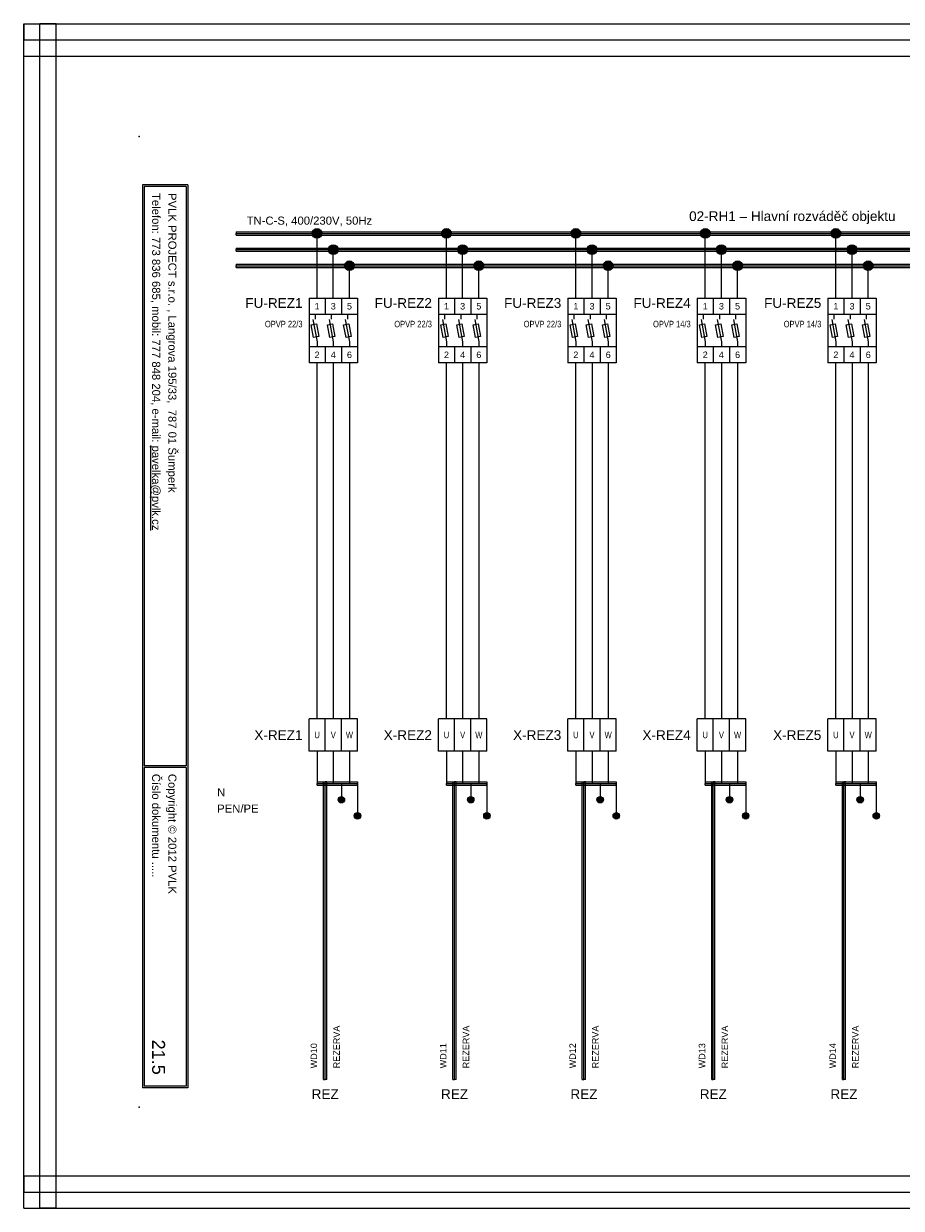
# Model space of a CAD drawing. Extents: x -721 to 7843, y 2912 to 4139.
# Tile 9 of 32: x 1614 to 1886, y 3359 to 3725. Entities that reach past the tile are written whole.
import ezdxf
from ezdxf.enums import TextEntityAlignment as Align

# ---------------------------------------------------------------- set-up
doc = ezdxf.new("R2010")
doc.units = 0
doc.header["$MEASUREMENT"] = 0
for name, color, linetype in [('1-KRESBA', 7, 'Continuous'), ('__Bílá', 7, 'Continuous'), ('__Oranžová', 30, 'Continuous'), ('__Rudá 010', 10, 'Continuous'), ('__Svmodrá', 4, 'Continuous'), ('__Vínová 220', 220, 'Continuous'), ('__Zelená', 3, 'Continuous'), ('__Černá 250', 7, 'Continuous')]:
    doc.layers.add(name, color=color, linetype=linetype)
doc.styles.add('Arial', font='arial.ttf')
doc.styles.add('GENERATED_STYLE_1', font='arial.ttf')

# ---------------------------------------------------------------- blocks, each defined once
blk = doc.blocks.new('BLK_Razítko_malé_pro_rozváděče')
at = {"layer": '__Bílá'}
for p, q in [((15, -1), (15, -20)), ((15, -1), (294, -1)), ((15.5, -1.5), (15.5, -19.5)), ((15.5, -1.5), (184.5, -1.5)), ((184.5, -1.5), (184.5, -19.5)), ((185, -1.5), (185, -19.5)), ((185, -1.5), (293.5, -1.5)), ((293.5, -19.5), (293.5, -1.5)), ((294, -20), (294, -1)), ((15, -20), (294, -20)), ((15.5, -19.5), (184.5, -19.5)), ((185, -19.5), (293.5, -19.5)), ((15, -405), (15, -419)), ((15, -405), (294, -405)), ((15.5, -405.5), (15.5, -418.5)), ((15.5, -405.5), (194.5, -405.5)), ((194.5, -405.5), (194.5, -418.5)), ((195, -405.5), (195, -418.5)), ((195, -405.5), (293.5, -405.5)), ((293.5, -405.5), (293.5, -418.5)), ((294, -405), (294, -419)), ((15, -419), (294, -419)), ((15.5, -418.5), (194.5, -418.5)), ((195, -418.5), (293.5, -418.5))]:
    blk.add_line(p, q, dxfattribs=at)
for p in [(0, 0), (300, 0), (0, -420), (300, -420)]:
    blk.add_point(p, dxfattribs=at)
at = {"layer": '__Bílá', "style": 'Arial'}
for s, height, p in [('-', 3, (38, -7)), ('Dokument', 2.5, (187, -7)), ('-', 3, (210.5, -7)), ('SO/PS', 2.5, (17.5, -12)), ('-', 3, (38, -12)), ('Vypracoval', 2.5, (187, -12)), ('-', 3, (210.5, -12)), ('Investor', 2.5, (17.5, -17)), ('Datum', 2.5, (187, -17)), ('-', 3, (38, -17)), ('-', 3, (210.5, -17)), ('PVLK PROJECT s.r.o. , Langrova 195/33,  787 01 Šumperk', 2.5, (17.5, -411)), ('Copyright © 2012 PVLK', 2.5, (197, -411)), ('Telefon: 773 836 685, mobil: 777 848 204, e-mail: %%Upavelka@pvlk.cz', 2.5, (17.5, -416)), ('Číslo dokumentu .....', 2.5, (197, -416))]:
    blk.add_text(s, height=height, dxfattribs=at).set_placement(p)
at = {"layer": '__Vínová 220', "char_height": 2.5, "attachment_point": 7, "style": 'Arial'}
for s, insert in [('715 0908', (17.5, -7)), ('Rozšíření výrobního areálu firmy PLASTKON PRODUCT, S.R.O.', (42.5, -7.75)), ('02-RH1 – Hlavní rozváděč objektu', (215, -7.75)), ('SO 02 - Novostavba skladovací haly s administrativní budovou', (42.5, -12.75)), ('Miroslav Pavelka', (215, -12.75)), ('Plastkon product, s.r.o., Hlavní 147, Mikulovice 790 84', (42.5, -17.75)), ('06/2016', (215, -17.75))]:
    blk.add_mtext(s, dxfattribs=dict(at, insert=insert))
at = {"layer": '__Vínová 220', "style": 'Arial'}
blk.add_attdef('ČÍSLO', text='', height=4, dxfattribs=at).set_placement((290, -416), align=Align.RIGHT)
blk = doc.blocks.new('L0001A02')
at = {"linetype": 'Continuous'}
h = blk.add_hatch(color=256, dxfattribs=at)
edge = h.paths.add_edge_path()
edge.add_arc((0, 0), 1.5, 0, 360)
blk.add_circle((0, 0), 1.5)
blk = doc.blocks.new('V0109A03')
for p, q in [((5, 10), (0, 10)), ((0, 0), (0, 10)), ((10, 10), (5, 10)), ((5, 0), (5, 10)), ((15, 10), (10, 10)), ((10, 0), (10, 10)), ((15, 0), (15, 10)), ((5, 0), (0, 0)), ((10, 0), (5, 0)), ((15, 0), (10, 0))]:
    blk.add_line(p, q)
at = {"style": 'Arial'}
blk.add_attdef('POPIS', text='', height=3, dxfattribs=at).set_placement((-2, 5), align=Align.RIGHT)
at = {"style": 'Arial', "width": 0.8}
for tag, p in [('S1', (2.5, 5)), ('S2', (7.5, 5)), ('S3', (12.5, 5))]:
    blk.add_attdef(tag, text='', height=2, dxfattribs=at).set_placement(p, align=Align.MIDDLE)
blk = doc.blocks.new('OEZA2501')
for p, q in [((-2.5, 10), (-2.5, -10)), ((-2.5, 10), (12.5, 10)), ((2.5, 10), (2.5, 5)), ((7.5, 10), (7.5, 5)), ((12.5, 10), (12.5, -10)), ((12.5, 5), (-2.5, 5)), ((-0.5, 3.5), (-0.5, 5)), ((4.5, 3.5), (4.5, 5)), ((9.5, 3.5), (9.5, 5)), ((-1.79, 1.76), (-0.21, 2.05)), ((-1.06, -2.17), (-1.79, 1.76)), ((-1.27, 3.38), (0, -3.5)), ((-0.21, 2.05), (0.51, -1.88)), ((3.21, 1.76), (4.79, 2.05)), ((3.94, -2.17), (3.21, 1.76)), ((3.73, 3.38), (5, -3.5)), ((4.79, 2.05), (5.51, -1.88)), ((8.21, 1.76), (9.79, 2.05)), ((8.94, -2.17), (8.21, 1.76)), ((8.73, 3.38), (10, -3.5)), ((9.79, 2.05), (10.51, -1.88)), ((0.51, -1.88), (-1.06, -2.17)), ((0, -3.5), (0, -5)), ((5.51, -1.88), (3.94, -2.17)), ((5, -3.5), (5, -5)), ((10.51, -1.88), (8.94, -2.17)), ((10, -3.5), (10, -5)), ((12.5, -5), (-2.5, -5)), ((2.5, -5), (2.5, -10)), ((7.5, -5), (7.5, -10)), ((12.5, -10), (-2.5, -10))]:
    blk.add_line(p, q)
at = {"style": 'Arial'}
for s, p in [('1', (0, 6.5)), ('3', (5, 6.5)), ('5', (10, 6.5)), ('2', (0, -8.5)), ('4', (5, -8.5)), ('6', (10, -8.5))]:
    blk.add_text(s, height=2, dxfattribs=at).set_placement(p, align=Align.CENTER)
blk.add_attdef('POPIS', text='', height=3, dxfattribs=at).set_placement((-4.5, 7), align=Align.RIGHT)
at = {"style": 'Arial', "width": 0.8}
for tag, p in [('TYP', (-4.5, 1)), ('POJISTKA', (-4.5, -3)), ('PROUD', (-4.5, -7)), ('DOPLŇ1', (-4.5, -11)), ('DOPLŇ2', (-4.5, -15))]:
    blk.add_attdef(tag, text='', height=2, dxfattribs=at).set_placement(p, align=Align.RIGHT)
blk = doc.blocks.new('V0085A01')
h = blk.add_hatch(color=256)
edge = h.paths.add_edge_path()
edge.add_arc((0, 0), 1, 0, 360)
blk.add_circle((0, 0), 1)

msp = doc.modelspace()

# ---------------------------------------------------------------- linework, layer by layer
at = {"layer": '1-KRESBA'}
for p, q in [((1705, 3640), (1705, 3660)), ((1745, 3640), (1745, 3660)), ((1785, 3640), (1785, 3660)), ((1825, 3640), (1825, 3660)), ((1865.39, 3640), (1865.39, 3660)), ((1710, 3640), (1710, 3655)), ((1750, 3640), (1750, 3655)), ((1790, 3640), (1790, 3655)), ((1830, 3640), (1830, 3655)), ((1870.39, 3640), (1870.39, 3655)), ((1715, 3640), (1715, 3650)), ((1755, 3640), (1755, 3650)), ((1795, 3640), (1795, 3650)), ((1835, 3640), (1835, 3650)), ((1875.39, 3640), (1875.39, 3650)), ((1705, 3510), (1705, 3620)), ((1710, 3620), (1710, 3510)), ((1715, 3620), (1715, 3510)), ((1745, 3510), (1745, 3620)), ((1750, 3620), (1750, 3510)), ((1755, 3620), (1755, 3510)), ((1785, 3510), (1785, 3620)), ((1790, 3620), (1790, 3510)), ((1795, 3620), (1795, 3510)), ((1825, 3510), (1825, 3620)), ((1830, 3620), (1830, 3510)), ((1835, 3620), (1835, 3510)), ((1865.39, 3510), (1865.39, 3620)), ((1870.39, 3620), (1870.39, 3510)), ((1875.39, 3620), (1875.39, 3510)), ((1705, 3500), (1705, 3490)), ((1710, 3500), (1710, 3490)), ((1715, 3500), (1715, 3490)), ((1745, 3500), (1745, 3490)), ((1750, 3500), (1750, 3490)), ((1755, 3500), (1755, 3490)), ((1785, 3500), (1785, 3490)), ((1790, 3500), (1790, 3490)), ((1795, 3500), (1795, 3490)), ((1825, 3500), (1825, 3490)), ((1830, 3500), (1830, 3490)), ((1835, 3500), (1835, 3490)), ((1865.39, 3500), (1865.39, 3490)), ((1870.39, 3500), (1870.39, 3490)), ((1875.39, 3500), (1875.39, 3490)), ((1705, 3490.5), (1705, 3490)), ((1705, 3490.5), (1717.5, 3490.5)), ((1705, 3489.5), (1705, 3490)), ((1705, 3490), (1717.5, 3490)), ((1705, 3489.5), (1717.5, 3489.5)), ((1707, 3398.53), (1707, 3490.5)), ((1707, 3490.5), (1707.5, 3490.5)), ((1707.5, 3398.53), (1707.5, 3490.5)), ((1708, 3490.5), (1707.5, 3490.5)), ((1708, 3398.53), (1708, 3490.5)), ((1712.5, 3490), (1712.5, 3485)), ((1717.5, 3490.5), (1717.5, 3490)), ((1717.5, 3489.5), (1717.5, 3490)), ((1717.5, 3490), (1717.5, 3480)), ((1745, 3490.5), (1745, 3490)), ((1745, 3490.5), (1757.5, 3490.5)), ((1745, 3489.5), (1745, 3490)), ((1745, 3490), (1757.5, 3490)), ((1745, 3489.5), (1757.5, 3489.5)), ((1747, 3398.53), (1747, 3490.5)), ((1747, 3490.5), (1747.5, 3490.5)), ((1747.5, 3398.53), (1747.5, 3490.5)), ((1748, 3490.5), (1747.5, 3490.5)), ((1748, 3398.53), (1748, 3490.5)), ((1752.5, 3490), (1752.5, 3485)), ((1757.5, 3490.5), (1757.5, 3490)), ((1757.5, 3489.5), (1757.5, 3490)), ((1757.5, 3490), (1757.5, 3480)), ((1785, 3490.5), (1785, 3490)), ((1785, 3490.5), (1797.5, 3490.5)), ((1785, 3489.5), (1785, 3490)), ((1785, 3490), (1797.5, 3490)), ((1785, 3489.5), (1797.5, 3489.5)), ((1787, 3398.53), (1787, 3490.5)), ((1787, 3490.5), (1787.5, 3490.5)), ((1787.5, 3398.53), (1787.5, 3490.5)), ((1788, 3490.5), (1787.5, 3490.5)), ((1788, 3398.53), (1788, 3490.5)), ((1792.5, 3490), (1792.5, 3485)), ((1797.5, 3490.5), (1797.5, 3490)), ((1797.5, 3489.5), (1797.5, 3490)), ((1797.5, 3490), (1797.5, 3480)), ((1825, 3490.5), (1825, 3490)), ((1825, 3490.5), (1837.5, 3490.5)), ((1825, 3489.5), (1825, 3490)), ((1825, 3490), (1837.5, 3490)), ((1825, 3489.5), (1837.5, 3489.5)), ((1827, 3398.53), (1827, 3490.5)), ((1827, 3490.5), (1827.5, 3490.5)), ((1827.5, 3398.53), (1827.5, 3490.5)), ((1828, 3490.5), (1827.5, 3490.5)), ((1828, 3398.53), (1828, 3490.5)), ((1832.5, 3490), (1832.5, 3485)), ((1837.5, 3490.5), (1837.5, 3490)), ((1837.5, 3489.5), (1837.5, 3490)), ((1837.5, 3490), (1837.5, 3480)), ((1865.39, 3490.5), (1865.39, 3490)), ((1865.39, 3490.5), (1877.89, 3490.5)), ((1865.39, 3489.5), (1865.39, 3490)), ((1865.39, 3490), (1877.89, 3490)), ((1865.39, 3489.5), (1877.89, 3489.5)), ((1867.39, 3398.53), (1867.39, 3490.5)), ((1867.39, 3490.5), (1867.89, 3490.5)), ((1867.89, 3398.53), (1867.89, 3490.5)), ((1868.39, 3490.5), (1867.89, 3490.5)), ((1868.39, 3398.53), (1868.39, 3490.5)), ((1872.89, 3490), (1872.89, 3485)), ((1877.89, 3490.5), (1877.89, 3490)), ((1877.89, 3489.5), (1877.89, 3490)), ((1877.89, 3490), (1877.89, 3480)), ((1707, 3398.53), (1707.5, 3398.53)), ((1708, 3398.53), (1707.5, 3398.53)), ((1747, 3398.53), (1747.5, 3398.53)), ((1748, 3398.53), (1747.5, 3398.53)), ((1787, 3398.53), (1787.5, 3398.53)), ((1788, 3398.53), (1787.5, 3398.53)), ((1827, 3398.53), (1827.5, 3398.53)), ((1828, 3398.53), (1827.5, 3398.53)), ((1867.39, 3398.53), (1867.89, 3398.53)), ((1868.39, 3398.53), (1867.89, 3398.53))]:
    msp.add_line(p, q, dxfattribs=at)
at = {"layer": '__Oranžová', "lineweight": 0}
for p, q in [((1680, 3660.5), (1680, 3660)), ((1680, 3660.5), (2030, 3660.5)), ((1680, 3659.5), (1680, 3660)), ((1680, 3660), (2030, 3660)), ((1680, 3659.5), (2030, 3659.5)), ((1680, 3655.5), (1680, 3655)), ((1680, 3655.5), (2030, 3655.5)), ((1680, 3654.5), (1680, 3655)), ((1680, 3655), (2030, 3655)), ((1680, 3654.5), (2030, 3654.5)), ((1680, 3650.5), (1680, 3650)), ((1680, 3650.5), (2030, 3650.5)), ((1680, 3649.5), (1680, 3650)), ((1680, 3650), (2030, 3650)), ((1680, 3649.5), (2030, 3649.5))]:
    msp.add_line(p, q, dxfattribs=at)
at = {"layer": '__Vínová 220', "lineweight": 0}
for p, q in [((1614.29, 3724.82), (1614.29, 3719.82)), ((1614.29, 3724.82), (2110.69, 3724.82)), ((1614.29, 3358.74), (1614.29, 3724.82)), ((1614.29, 3724.82), (1619.29, 3724.82)), ((1619.29, 3358.74), (1619.29, 3724.82)), ((1624.29, 3724.82), (1619.29, 3724.82)), ((1624.29, 3358.74), (1624.29, 3724.82)), ((1614.29, 3714.82), (1614.29, 3719.82)), ((1614.29, 3719.82), (2110.69, 3719.82)), ((1614.29, 3714.82), (2110.69, 3714.82)), ((1614.29, 3368.74), (1614.29, 3363.74)), ((1614.29, 3368.74), (2110.69, 3368.74)), ((1614.29, 3358.74), (1614.29, 3363.74)), ((1614.29, 3363.74), (2110.69, 3363.74)), ((1614.29, 3358.74), (2110.69, 3358.74)), ((1614.29, 3358.74), (1619.29, 3358.74)), ((1624.29, 3358.74), (1619.29, 3358.74))]:
    msp.add_line(p, q, dxfattribs=at)

# ---------------------------------------------------------------- block references
at = {"color": 250, "linetype": 'Continuous'}
for p in [(1712.5, 3485), (1752.5, 3485), (1792.5, 3485), (1832.5, 3485), (1872.89, 3485), (1717.5, 3480), (1757.5, 3480), (1797.5, 3480), (1837.5, 3480), (1877.89, 3480)]:
    msp.add_blockref('V0085A01', p, dxfattribs=at)
at = {"layer": '1-KRESBA', "rotation": 270}
msp.add_blockref('BLK_Razítko_malé_pro_rozváděče', (2070, 3690), dxfattribs=at).add_auto_attribs({'ČÍSLO': '21.5'})
at = {"layer": '1-KRESBA'}
for p in [(1705, 3660), (1745, 3660), (1785, 3660), (1825, 3660), (1865.39, 3660), (1710, 3655), (1750, 3655), (1790, 3655), (1830, 3655), (1870.39, 3655), (1715, 3650), (1755, 3650), (1795, 3650), (1835, 3650), (1875.39, 3650)]:
    msp.add_blockref('L0001A02', p, dxfattribs=at)
at = {"layer": '__Černá 250'}
ref = msp.add_blockref('OEZA2501', (1705, 3630), dxfattribs=at)
ref.add_attrib('POPIS', 'FU-REZ1', dxfattribs={"layer": '0', "height": 3, "style": 'Arial'}).set_placement((1700.5, 3637), align=Align.RIGHT)
ref.add_attrib('TYP', 'OPVP 22/3', dxfattribs={"layer": '0', "height": 2, "style": 'Arial', "width": 0.8}).set_placement((1700.5, 3631), align=Align.RIGHT)
ref = msp.add_blockref('OEZA2501', (1745, 3630), dxfattribs=at)
ref.add_attrib('POPIS', 'FU-REZ2', dxfattribs={"layer": '0', "height": 3, "style": 'Arial'}).set_placement((1740.5, 3637), align=Align.RIGHT)
ref.add_attrib('TYP', 'OPVP 22/3', dxfattribs={"layer": '0', "height": 2, "style": 'Arial', "width": 0.8}).set_placement((1740.5, 3631), align=Align.RIGHT)
ref = msp.add_blockref('OEZA2501', (1785, 3630), dxfattribs=at)
ref.add_attrib('POPIS', 'FU-REZ3', dxfattribs={"layer": '0', "height": 3, "style": 'Arial'}).set_placement((1780.5, 3637), align=Align.RIGHT)
ref.add_attrib('TYP', 'OPVP 22/3', dxfattribs={"layer": '0', "height": 2, "style": 'Arial', "width": 0.8}).set_placement((1780.5, 3631), align=Align.RIGHT)
ref = msp.add_blockref('OEZA2501', (1825, 3630), dxfattribs=at)
ref.add_attrib('POPIS', 'FU-REZ4', dxfattribs={"layer": '0', "height": 3, "style": 'Arial'}).set_placement((1820.5, 3637), align=Align.RIGHT)
ref.add_attrib('TYP', 'OPVP 14/3', dxfattribs={"layer": '0', "height": 2, "style": 'Arial', "width": 0.8}).set_placement((1820.5, 3631), align=Align.RIGHT)
ref = msp.add_blockref('OEZA2501', (1865.39, 3630), dxfattribs=at)
ref.add_attrib('POPIS', 'FU-REZ5', dxfattribs={"layer": '0', "height": 3, "style": 'Arial'}).set_placement((1860.89, 3637), align=Align.RIGHT)
ref.add_attrib('TYP', 'OPVP 14/3', dxfattribs={"layer": '0', "height": 2, "style": 'Arial', "width": 0.8}).set_placement((1860.89, 3631), align=Align.RIGHT)
ref = msp.add_blockref('V0109A03', (1702.5, 3500), dxfattribs=at)
ref.add_attrib('POPIS', 'X-REZ1', dxfattribs={"layer": '0', "height": 3, "style": 'Arial'}).set_placement((1700.5, 3503.48), align=Align.RIGHT)
ref.add_attrib('S1', 'U', dxfattribs={"layer": '0', "height": 2, "style": 'Arial', "width": 0.8}).set_placement((1705, 3505), align=Align.MIDDLE)
ref.add_attrib('S2', 'V', dxfattribs={"layer": '0', "height": 2, "style": 'Arial', "width": 0.8}).set_placement((1710, 3505), align=Align.MIDDLE)
ref.add_attrib('S3', 'W', dxfattribs={"layer": '0', "height": 2, "style": 'Arial', "width": 0.8}).set_placement((1715, 3505), align=Align.MIDDLE)
ref = msp.add_blockref('V0109A03', (1742.5, 3500), dxfattribs=at)
ref.add_attrib('POPIS', 'X-REZ2', dxfattribs={"layer": '0', "height": 3, "style": 'Arial'}).set_placement((1740.5, 3503.48), align=Align.RIGHT)
ref.add_attrib('S1', 'U', dxfattribs={"layer": '0', "height": 2, "style": 'Arial', "width": 0.8}).set_placement((1745, 3505), align=Align.MIDDLE)
ref.add_attrib('S2', 'V', dxfattribs={"layer": '0', "height": 2, "style": 'Arial', "width": 0.8}).set_placement((1750, 3505), align=Align.MIDDLE)
ref.add_attrib('S3', 'W', dxfattribs={"layer": '0', "height": 2, "style": 'Arial', "width": 0.8}).set_placement((1755, 3505), align=Align.MIDDLE)
ref = msp.add_blockref('V0109A03', (1782.5, 3500), dxfattribs=at)
ref.add_attrib('POPIS', 'X-REZ3', dxfattribs={"layer": '0', "height": 3, "style": 'Arial'}).set_placement((1780.5, 3503.48), align=Align.RIGHT)
ref.add_attrib('S1', 'U', dxfattribs={"layer": '0', "height": 2, "style": 'Arial', "width": 0.8}).set_placement((1785, 3505), align=Align.MIDDLE)
ref.add_attrib('S2', 'V', dxfattribs={"layer": '0', "height": 2, "style": 'Arial', "width": 0.8}).set_placement((1790, 3505), align=Align.MIDDLE)
ref.add_attrib('S3', 'W', dxfattribs={"layer": '0', "height": 2, "style": 'Arial', "width": 0.8}).set_placement((1795, 3505), align=Align.MIDDLE)
ref = msp.add_blockref('V0109A03', (1822.5, 3500), dxfattribs=at)
ref.add_attrib('POPIS', 'X-REZ4', dxfattribs={"layer": '0', "height": 3, "style": 'Arial'}).set_placement((1820.5, 3503.48), align=Align.RIGHT)
ref.add_attrib('S1', 'U', dxfattribs={"layer": '0', "height": 2, "style": 'Arial', "width": 0.8}).set_placement((1825, 3505), align=Align.MIDDLE)
ref.add_attrib('S2', 'V', dxfattribs={"layer": '0', "height": 2, "style": 'Arial', "width": 0.8}).set_placement((1830, 3505), align=Align.MIDDLE)
ref.add_attrib('S3', 'W', dxfattribs={"layer": '0', "height": 2, "style": 'Arial', "width": 0.8}).set_placement((1835, 3505), align=Align.MIDDLE)
ref = msp.add_blockref('V0109A03', (1862.89, 3500), dxfattribs=at)
ref.add_attrib('POPIS', 'X-REZ5', dxfattribs={"layer": '0', "height": 3, "style": 'Arial'}).set_placement((1860.89, 3503.48), align=Align.RIGHT)
ref.add_attrib('S1', 'U', dxfattribs={"layer": '0', "height": 2, "style": 'Arial', "width": 0.8}).set_placement((1865.39, 3505), align=Align.MIDDLE)
ref.add_attrib('S2', 'V', dxfattribs={"layer": '0', "height": 2, "style": 'Arial', "width": 0.8}).set_placement((1870.39, 3505), align=Align.MIDDLE)
ref.add_attrib('S3', 'W', dxfattribs={"layer": '0', "height": 2, "style": 'Arial', "width": 0.8}).set_placement((1875.39, 3505), align=Align.MIDDLE)

# ---------------------------------------------------------------- texts
at = {"layer": '__Bílá', "insert": (1820.01, 3662.93), "char_height": 3, "attachment_point": 7, "style": 'Arial'}
msp.add_mtext('02-RH1 – Hlavní rozváděč objektu', dxfattribs=at)
at = {"layer": '__Oranžová', "lineweight": 0, "style": 'Arial'}
msp.add_text('TN-C-S, 400/230V, 50Hz', height=2.5, dxfattribs=at).set_placement((1683.21, 3662.71))
at = {"layer": '__Rudá 010', "style": 'Arial'}
for s, p in [('WD10', (1705, 3402)), ('WD11', (1745, 3402)), ('WD12', (1785, 3402)), ('WD13', (1825, 3402)), ('WD14', (1865.39, 3402))]:
    msp.add_text(s, height=2, rotation=90, dxfattribs=at).set_placement(p)
at = {"layer": '__Rudá 010', "style": 'GENERATED_STYLE_1'}
for p in [(1707.5, 3392.53), (1747.5, 3392.53), (1787.5, 3392.53), (1827.5, 3392.53), (1867.89, 3392.53)]:
    msp.add_text('REZ', height=3, dxfattribs=at).set_placement(p, align=Align.CENTER)
at = {"layer": '__Rudá 010', "char_height": 2, "width": 62.8406, "attachment_point": 1, "rotation": 90, "style": 'Arial'}
for insert in [(1710.03, 3402), (1750.03, 3402), (1790.03, 3402), (1830.03, 3402), (1870.42, 3402)]:
    msp.add_mtext('REZERVA', dxfattribs=dict(at, insert=insert))
at = {"layer": '__Svmodrá', "linetype": 'Continuous', "style": 'Arial'}
msp.add_text('N', height=2.5, dxfattribs=at).set_placement((1674.11, 3486))
at = {"layer": '__Zelená', "linetype": 'Continuous', "style": 'Arial'}
msp.add_text('PEN/PE', height=2.5, dxfattribs=at).set_placement((1674.11, 3481))

doc.saveas('drawing.dxf')
